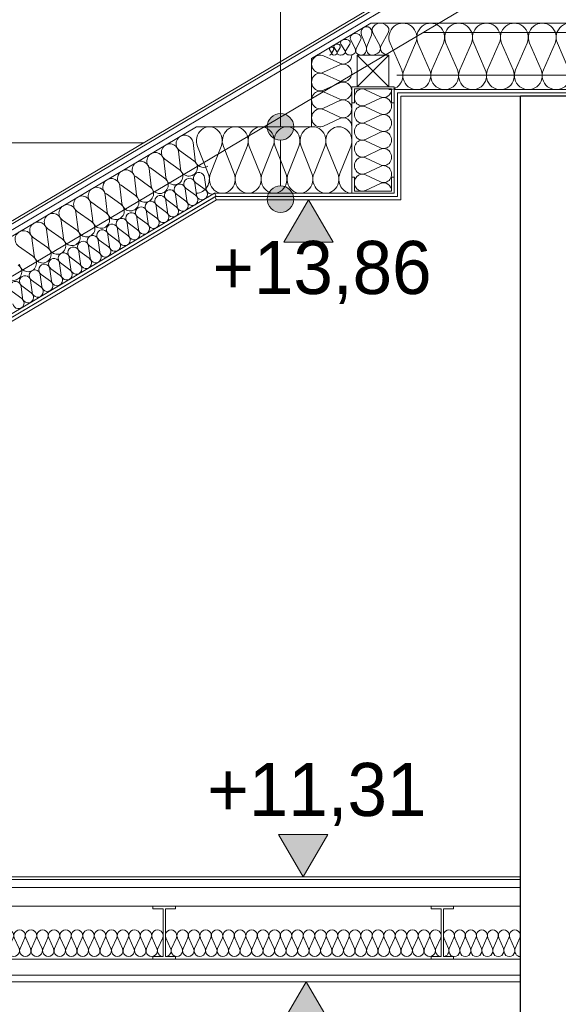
# Model space of a CAD drawing. Extents: x -396299 to -11759, y -15022 to 18278.
# Tile 105 of 205: x -188829 to -186801, y 7373 to 11082. Entities that reach past the tile are written whole.
import ezdxf

# ---------------------------------------------------------------- set-up
doc = ezdxf.new("R2010")
doc.units = 0
doc.header["$MEASUREMENT"] = 0
for name, color, linetype in [('arch izolacje', 7, 'Continuous'), ('Arch ocieplenie', 7, 'Continuous'), ('Arch opisy', 7, 'Continuous'), ('Arch wymiary', 7, 'Continuous'), ('Arch ściany działowe', 7, 'Continuous'), ('INWENT STROPY', 7, 'Continuous')]:
    doc.layers.add(name, color=color, linetype=linetype)
for name, color, linetype, lineweight, true_color in [('arch izolacje_Nr_Pióra__24', 7, 'Continuous', 13, 0x029e21), ('Arch ocieplenie_Nr_Pióra__24', 7, 'Continuous', 13, 0x029e21), ('Arch stropy_Nr_Pióra__24', 7, 'Continuous', 13, 0x029e21), ('INWENT STROPY_Nr_Pióra__2', 7, 'Continuous', 13, 0x7f7f7f), ('INWENT STROPY_Nr_Pióra__25', 7, 'Continuous', 15, 0x40a5ff), ('Inwentaryzacja Konst._Nr_Pióra__25', 7, 'Continuous', 15, 0x40a5ff)]:
    doc.layers.add(name, color=color, linetype=linetype, lineweight=lineweight, true_color=true_color)
for name, color, linetype, lineweight in [('Arch opisy_Nr_Pióra__21', 7, 'Continuous', 13), ('Arch wymiary_Nr_Pióra__21', 7, 'Continuous', 13), ('Arch ściany działowe_Nr_Pióra__5', 7, 'Continuous', 13), ('INWENT DACH_Nr_Pióra__5', 7, 'Continuous', 13), ('INWENT STROPY_Nr_Pióra__21', 7, 'Continuous', 13), ('INWENT.ŚCIANY_Nr_Pióra__1', 7, 'Continuous', 25), ('Inwentaryzacja Konst._Nr_Pióra__5', 7, 'Continuous', 13)]:
    doc.layers.add(name, color=color, linetype=linetype, lineweight=lineweight)
doc.styles.add('GENERATED_STYLE_1', font='txt')

# ---------------------------------------------------------------- blocks, each defined once
blk = doc.blocks.new('Ściana_78', base_point=(-190363.6, 9053.7))
at = {"layer": 'Arch ściany działowe_Nr_Pióra__5', "linetype": 'Continuous'}
for p, q in [((-188094.7, 10413.9), (-190376.1, 9060.8)), ((-190363.6, 9053.7), (-188088.4, 10403.2)), ((-188088.4, 10403.2), (-188094.7, 10413.9))]:
    blk.add_line(p, q, dxfattribs=at)
blk = doc.blocks.new('Ściana_79', base_point=(-190376.1, 9060.8))
at = {"layer": 'Arch ściany działowe_Nr_Pióra__5', "linetype": 'Continuous'}
for p, q in [((-188095.7, 10427.9), (-190388.6, 9067.9)), ((-188089.3, 10417.1), (-188095.7, 10427.9)), ((-190376.1, 9060.8), (-188089.3, 10417.1))]:
    blk.add_line(p, q, dxfattribs=at)
blk = doc.blocks.new('Izolacja cieplna 14_8', base_point=(-189328, 7553.2))
at = {"layer": 'INWENT STROPY_Nr_Pióra__2', "linetype": 'Continuous'}
for p, q in [((-189326.2, 7623.4), (-189308.2, 7583)), ((-189304.5, 7583), (-189286.5, 7623.4)), ((-189282.9, 7623.4), (-189264.9, 7583)), ((-189261.2, 7583), (-189243.2, 7623.4)), ((-189239.6, 7623.4), (-189221.6, 7583)), ((-189217.9, 7583), (-189199.9, 7623.4)), ((-189196.3, 7623.4), (-189178.3, 7583)), ((-189174.6, 7583), (-189156.6, 7623.4)), ((-189153, 7623.4), (-189135, 7583)), ((-189131.3, 7583), (-189113.3, 7623.4)), ((-189109.7, 7623.4), (-189091.7, 7583)), ((-189088, 7583), (-189070, 7623.4)), ((-189066.4, 7623.4), (-189048.4, 7583)), ((-189044.7, 7583), (-189026.7, 7623.4)), ((-189023.1, 7623.4), (-189005.1, 7583)), ((-189001.4, 7583), (-188983.4, 7623.4)), ((-188979.8, 7623.4), (-188961.8, 7583)), ((-188958.1, 7583), (-188940.1, 7623.4)), ((-188936.5, 7623.4), (-188918.5, 7583)), ((-188914.8, 7583), (-188896.8, 7623.4)), ((-188893.2, 7623.4), (-188875.2, 7583)), ((-188871.5, 7583), (-188853.5, 7623.4)), ((-188849.9, 7623.4), (-188831.9, 7583)), ((-188828.2, 7583), (-188810.2, 7623.4)), ((-188806.6, 7623.4), (-188788.6, 7583)), ((-188784.9, 7583), (-188766.9, 7623.4)), ((-188763.3, 7623.4), (-188745.3, 7583)), ((-188741.6, 7583), (-188723.6, 7623.4)), ((-188720, 7623.4), (-188702, 7583)), ((-188698.3, 7583), (-188680.3, 7623.4)), ((-188676.7, 7623.4), (-188658.7, 7583)), ((-188655, 7583), (-188637, 7623.4)), ((-188633.4, 7623.4), (-188615.4, 7583)), ((-188611.7, 7583), (-188593.7, 7623.4)), ((-188590.1, 7623.4), (-188572.1, 7583)), ((-188568.4, 7583), (-188550.4, 7623.4)), ((-188546.8, 7623.4), (-188528.8, 7583)), ((-188525.1, 7583), (-188507.1, 7623.4)), ((-188503.5, 7623.4), (-188485.5, 7583)), ((-188481.8, 7583), (-188463.8, 7623.4)), ((-188460.2, 7623.4), (-188442.2, 7583)), ((-188438.5, 7583), (-188420.5, 7623.4)), ((-188416.9, 7623.4), (-188398.9, 7583)), ((-188395.2, 7583), (-188377.2, 7623.4)), ((-188373.6, 7623.4), (-188355.6, 7583)), ((-188351.9, 7583), (-188333.9, 7623.4)), ((-188330.3, 7623.4), (-188312.3, 7583)), ((-188308.6, 7583), (-188290.6, 7623.4))]:
    blk.add_line(p, q, dxfattribs=at)
for centre, start_param, end_param in [((-189306.3, 7631.9), 5.870392, 9.837571), ((-189263, 7631.9), 5.870392, 9.837571), ((-189219.7, 7631.9), 5.870392, 9.837571), ((-189176.4, 7631.9), 5.870392, 9.837571), ((-189133.1, 7631.9), 5.870392, 9.837571), ((-189089.8, 7631.9), 5.870392, 9.837571), ((-189046.5, 7631.9), 5.870392, 9.837571), ((-189003.2, 7631.9), 5.870392, 9.837571), ((-188959.9, 7631.9), 5.870392, 9.837571), ((-188916.6, 7631.9), 5.870392, 9.837571), ((-188873.3, 7631.9), 5.870392, 9.837571), ((-188830, 7631.9), 5.870392, 9.837571), ((-188786.7, 7631.9), 5.870392, 9.837571), ((-188743.4, 7631.9), 5.870392, 9.837571), ((-188700.1, 7631.9), 5.870392, 9.837571), ((-188656.8, 7631.9), 5.870392, 9.837571), ((-188613.5, 7631.9), 5.870392, 9.837571), ((-188570.2, 7631.9), 5.870392, 9.837571), ((-188526.9, 7631.9), 5.870392, 9.837571), ((-188483.6, 7631.9), 5.870392, 9.837571), ((-188440.3, 7631.9), 5.870392, 9.837571), ((-188397, 7631.9), 5.870392, 9.837571), ((-188353.7, 7631.9), 5.870392, 9.837571), ((-188310.4, 7631.9), 5.870392, 9.837571), ((-189328, 7574.4), 4.712389, 6.695979), ((-189284.7, 7574.4), 2.7288, 6.695979), ((-189241.4, 7574.4), 2.7288, 6.695979), ((-189198.1, 7574.4), 2.7288, 6.695979), ((-189154.8, 7574.4), 2.7288, 6.695979), ((-189111.5, 7574.4), 2.7288, 6.695979), ((-189068.2, 7574.4), 2.7288, 6.695979), ((-189024.9, 7574.4), 2.7288, 6.695979), ((-188981.6, 7574.4), 2.7288, 6.695979), ((-188938.3, 7574.4), 2.7288, 6.695979), ((-188895, 7574.4), 2.7288, 6.695979), ((-188851.7, 7574.4), 2.7288, 6.695979), ((-188808.4, 7574.4), 2.7288, 6.695979), ((-188765.1, 7574.4), 2.7288, 6.695979), ((-188721.8, 7574.4), 2.7288, 6.695979), ((-188678.5, 7574.4), 2.7288, 6.695979), ((-188635.2, 7574.4), 2.7288, 6.695979), ((-188591.9, 7574.4), 2.7288, 6.695979), ((-188548.6, 7574.4), 2.7288, 6.695979), ((-188505.3, 7574.4), 2.7288, 6.695979), ((-188462, 7574.4), 2.7288, 6.695979), ((-188418.7, 7574.4), 2.7288, 6.695979), ((-188375.4, 7574.4), 2.7288, 6.695979), ((-188332.1, 7574.4), 2.7288, 6.695979), ((-188288.8, 7574.4), 2.7288, 4.712389)]:
    blk.add_ellipse(centre, major_axis=(21.6, 0), ratio=0.982347, start_param=start_param, end_param=end_param, dxfattribs=at)
blk = doc.blocks.new('Izolacja cieplna 14_43', base_point=(-188280.8, 7553.2))
at = {"layer": 'INWENT STROPY_Nr_Pióra__2', "linetype": 'Continuous'}
for p, q in [((-188279, 7623.4), (-188261, 7583)), ((-188257.3, 7583), (-188239.3, 7623.4)), ((-188235.7, 7623.4), (-188217.7, 7583)), ((-188214, 7583), (-188196, 7623.4)), ((-188192.4, 7623.4), (-188174.4, 7583)), ((-188170.7, 7583), (-188152.7, 7623.4)), ((-188149.1, 7623.4), (-188131.1, 7583)), ((-188127.4, 7583), (-188109.4, 7623.4)), ((-188105.8, 7623.4), (-188087.8, 7583)), ((-188084.1, 7583), (-188066.1, 7623.4)), ((-188062.5, 7623.4), (-188044.5, 7583)), ((-188040.8, 7583), (-188022.8, 7623.4)), ((-188019.2, 7623.4), (-188001.2, 7583)), ((-187997.5, 7583), (-187979.5, 7623.4)), ((-187975.9, 7623.4), (-187957.9, 7583)), ((-187954.2, 7583), (-187936.2, 7623.4)), ((-187932.6, 7623.4), (-187914.6, 7583)), ((-187910.9, 7583), (-187892.9, 7623.4)), ((-187889.3, 7623.4), (-187871.3, 7583)), ((-187867.6, 7583), (-187849.6, 7623.4)), ((-187846, 7623.4), (-187828, 7583)), ((-187824.3, 7583), (-187806.3, 7623.4)), ((-187802.7, 7623.4), (-187784.7, 7583)), ((-187781, 7583), (-187763, 7623.4)), ((-187759.4, 7623.4), (-187741.4, 7583)), ((-187737.7, 7583), (-187719.7, 7623.4)), ((-187716.1, 7623.4), (-187698.1, 7583)), ((-187694.4, 7583), (-187676.4, 7623.4)), ((-187672.8, 7623.4), (-187654.8, 7583)), ((-187651.1, 7583), (-187633.1, 7623.4)), ((-187629.5, 7623.4), (-187611.5, 7583)), ((-187607.8, 7583), (-187589.8, 7623.4)), ((-187586.2, 7623.4), (-187568.2, 7583)), ((-187564.5, 7583), (-187546.5, 7623.4)), ((-187542.9, 7623.4), (-187524.9, 7583)), ((-187521.2, 7583), (-187503.2, 7623.4)), ((-187499.6, 7623.4), (-187481.6, 7583)), ((-187477.9, 7583), (-187459.9, 7623.4)), ((-187456.3, 7623.4), (-187438.3, 7583)), ((-187434.6, 7583), (-187416.6, 7623.4)), ((-187413, 7623.4), (-187395, 7583)), ((-187391.3, 7583), (-187373.3, 7623.4)), ((-187369.7, 7623.4), (-187351.7, 7583)), ((-187348, 7583), (-187330, 7623.4)), ((-187326.4, 7623.4), (-187308.4, 7583)), ((-187304.7, 7583), (-187286.7, 7623.4)), ((-187283.1, 7623.4), (-187265.1, 7583)), ((-187261.4, 7583), (-187243.4, 7623.4))]:
    blk.add_line(p, q, dxfattribs=at)
for centre, start_param, end_param in [((-188259.1, 7631.9), 5.870392, 9.837571), ((-188215.8, 7631.9), 5.870392, 9.837571), ((-188172.5, 7631.9), 5.870392, 9.837571), ((-188129.2, 7631.9), 5.870392, 9.837571), ((-188085.9, 7631.9), 5.870392, 9.837571), ((-188042.6, 7631.9), 5.870392, 9.837571), ((-187999.3, 7631.9), 5.870392, 9.837571), ((-187956, 7631.9), 5.870392, 9.837571), ((-187912.7, 7631.9), 5.870392, 9.837571), ((-187869.4, 7631.9), 5.870392, 9.837571), ((-187826.1, 7631.9), 5.870392, 9.837571), ((-187782.8, 7631.9), 5.870392, 9.837571), ((-187739.5, 7631.9), 5.870392, 9.837571), ((-187696.2, 7631.9), 5.870392, 9.837571), ((-187652.9, 7631.9), 5.870392, 9.837571), ((-187609.6, 7631.9), 5.870392, 9.837571), ((-187566.3, 7631.9), 5.870392, 9.837571), ((-187523, 7631.9), 5.870392, 9.837571), ((-187479.7, 7631.9), 5.870392, 9.837571), ((-187436.4, 7631.9), 5.870392, 9.837571), ((-187393.1, 7631.9), 5.870392, 9.837571), ((-187349.8, 7631.9), 5.870392, 9.837571), ((-187306.5, 7631.9), 5.870392, 9.837571), ((-187263.2, 7631.9), 5.870392, 9.837571), ((-188280.8, 7574.4), 4.712389, 6.695979), ((-188237.5, 7574.4), 2.7288, 6.695979), ((-188194.2, 7574.4), 2.7288, 6.695979), ((-188150.9, 7574.4), 2.7288, 6.695979), ((-188107.6, 7574.4), 2.7288, 6.695979), ((-188064.3, 7574.4), 2.7288, 6.695979), ((-188021, 7574.4), 2.7288, 6.695979), ((-187977.7, 7574.4), 2.7288, 6.695979), ((-187934.4, 7574.4), 2.7288, 6.695979), ((-187891.1, 7574.4), 2.7288, 6.695979), ((-187847.8, 7574.4), 2.7288, 6.695979), ((-187804.5, 7574.4), 2.7288, 6.695979), ((-187761.2, 7574.4), 2.7288, 6.695979), ((-187717.9, 7574.4), 2.7288, 6.695979), ((-187674.6, 7574.4), 2.7288, 6.695979), ((-187631.3, 7574.4), 2.7288, 6.695979), ((-187588, 7574.4), 2.7288, 6.695979), ((-187544.7, 7574.4), 2.7288, 6.695979), ((-187501.4, 7574.4), 2.7288, 6.695979), ((-187458.1, 7574.4), 2.7288, 6.695979), ((-187414.8, 7574.4), 2.7288, 6.695979), ((-187371.5, 7574.4), 2.7288, 6.695979), ((-187328.2, 7574.4), 2.7288, 6.695979), ((-187284.9, 7574.4), 2.7288, 6.695979), ((-187241.6, 7574.4), 2.7288, 4.712389)]:
    blk.add_ellipse(centre, major_axis=(21.6, 0), ratio=0.982347, start_param=start_param, end_param=end_param, dxfattribs=at)
blk = doc.blocks.new('Izolacja cieplna 14_61', base_point=(-187233.6, 7553.2))
at = {"layer": 'INWENT STROPY_Nr_Pióra__2', "linetype": 'Continuous'}
for p, q in [((-187231.9, 7623.4), (-187214.6, 7583)), ((-187211.1, 7583), (-187193.9, 7623.4)), ((-187190.4, 7623.4), (-187173.2, 7583)), ((-187169.7, 7583), (-187152.5, 7623.4)), ((-187149, 7623.4), (-187131.8, 7583)), ((-187128.3, 7583), (-187111, 7623.4)), ((-187107.6, 7623.4), (-187090.3, 7583)), ((-187086.9, 7583), (-187069.6, 7623.4)), ((-187066.1, 7623.4), (-187048.9, 7583)), ((-187045.4, 7583), (-187028.2, 7623.4)), ((-187024.7, 7623.4), (-187007.5, 7583)), ((-187004, 7583), (-186986.8, 7623.4)), ((-186983.3, 7623.4), (-186966, 7583)), ((-186962.6, 7583), (-186945.3, 7623.4))]:
    blk.add_line(p, q, dxfattribs=at)
for centre, start_param, end_param in [((-187212.9, 7631.9), 4.299595, 8.266775), ((-187171.5, 7631.9), 4.299595, 8.266775), ((-187130, 7631.9), 4.299595, 8.266775), ((-187088.6, 7631.9), 4.299595, 8.266775), ((-187047.2, 7631.9), 4.299595, 8.266775), ((-187005.7, 7631.9), 4.299595, 8.266775), ((-186964.3, 7631.9), 4.299595, 8.266775), ((-187233.6, 7574.4), 3.141593, 5.125182), ((-187192.2, 7574.4), 1.158004, 5.125183), ((-187150.7, 7574.4), 1.158004, 5.125183), ((-187109.3, 7574.4), 1.158004, 5.125183), ((-187067.9, 7574.4), 1.158004, 5.125183), ((-187026.5, 7574.4), 1.158004, 5.125183), ((-186985, 7574.4), 1.158004, 5.125183), ((-186943.6, 7574.4), 1.158004, 3.141593)]:
    blk.add_ellipse(centre, major_axis=(0, 21.3), ratio=0.973974, start_param=start_param, end_param=end_param, dxfattribs=at)
blk = doc.blocks.new('Izolacja cieplna 14_166', base_point=(-185863.6, 10818.2))
at = {"layer": 'arch izolacje_Nr_Pióra__24', "linetype": 'Continuous'}
for p, q in [((-187390.5, 10892.7), (-187434.2, 10993.7)), ((-187338, 10993.7), (-187381.7, 10892.7)), ((-187285.5, 10892.7), (-187329.2, 10993.7)), ((-187233, 10993.7), (-187276.7, 10892.7)), ((-187180.5, 10892.7), (-187224.2, 10993.7)), ((-187128, 10993.7), (-187171.7, 10892.7)), ((-187075.5, 10892.7), (-187119.2, 10993.7)), ((-187023, 10993.7), (-187066.7, 10892.7)), ((-186970.5, 10892.7), (-187014.2, 10993.7)), ((-186918, 10993.7), (-186961.7, 10892.7)), ((-186865.5, 10892.7), (-186909.2, 10993.7)), ((-186813, 10993.7), (-186856.7, 10892.7)), ((-186760.5, 10892.7), (-186804.2, 10993.7)), ((-186708, 10993.7), (-186751.7, 10892.7)), ((-186655.5, 10892.7), (-186699.2, 10993.7)), ((-186603, 10993.7), (-186646.7, 10892.7)), ((-186550.5, 10892.7), (-186594.2, 10993.7)), ((-186498, 10993.7), (-186541.7, 10892.7)), ((-186445.5, 10892.7), (-186489.2, 10993.7)), ((-186393, 10993.7), (-186436.7, 10892.7)), ((-186340.5, 10892.7), (-186384.2, 10993.7)), ((-186288, 10993.7), (-186331.7, 10892.7)), ((-186235.5, 10892.7), (-186279.2, 10993.7)), ((-186183, 10993.7), (-186226.7, 10892.7)), ((-186130.5, 10892.7), (-186174.2, 10993.7)), ((-186078, 10993.7), (-186121.7, 10892.7)), ((-186025.5, 10892.7), (-186069.2, 10993.7)), ((-185973, 10993.7), (-186016.7, 10892.7)), ((-185920.5, 10892.7), (-185964.2, 10993.7)), ((-185868, 10993.7), (-185911.7, 10892.7))]:
    blk.add_line(p, q, dxfattribs=at)
for centre, start_param, end_param in [((-187386.1, 11015), 1.158003, 5.125183), ((-187281.1, 11015), 1.158003, 5.125183), ((-187176.1, 11015), 1.158003, 5.125183), ((-187071.1, 11015), 1.158003, 5.125183), ((-186966.1, 11015), 1.158003, 5.125183), ((-186861.1, 11015), 1.158003, 5.125183), ((-186756.1, 11015), 1.158003, 5.125183), ((-186651.1, 11015), 1.158003, 5.125183), ((-186546.1, 11015), 1.158003, 5.125183), ((-186441.1, 11015), 1.158003, 5.125183), ((-186336.1, 11015), 1.158003, 5.125183), ((-186231.1, 11015), 1.158003, 5.125183), ((-186126.1, 11015), 1.158003, 5.125183), ((-186021.1, 11015), 1.158003, 5.125183), ((-185916.1, 11015), 1.158003, 5.125183), ((-187438.6, 10871.3), 0, 1.983589), ((-187333.6, 10871.3), 4.299595, 8.266774), ((-187228.6, 10871.3), 4.299595, 8.266774), ((-187123.6, 10871.3), 4.299595, 8.266774), ((-187018.6, 10871.3), 4.299595, 8.266774), ((-186913.6, 10871.3), 4.299595, 8.266774), ((-186808.6, 10871.3), 4.299595, 8.266774), ((-186703.6, 10871.3), 4.299595, 8.266774), ((-186598.6, 10871.3), 4.299595, 8.266774), ((-186493.6, 10871.3), 4.299595, 8.266774), ((-186388.6, 10871.3), 4.299595, 8.266774), ((-186283.6, 10871.3), 4.299595, 8.266774), ((-186178.6, 10871.3), 4.299595, 8.266774), ((-186073.6, 10871.3), 4.299595, 8.266774), ((-185968.6, 10871.3), 4.299595, 8.266774), ((-185863.6, 10871.3), 4.299596, 6.283185)]:
    blk.add_ellipse(centre, major_axis=(0, -53.2), ratio=0.987408, start_param=start_param, end_param=end_param, dxfattribs=at)
blk = doc.blocks.new('Izolacja cieplna 14_167', base_point=(-187578.6, 10428.2))
at = {"layer": 'arch izolacje_Nr_Pióra__24', "linetype": 'Continuous'}
for p, q in [((-188119.1, 10502.7), (-188159.7, 10603.7)), ((-188070.3, 10603.7), (-188110.9, 10502.7)), ((-188021.6, 10502.7), (-188062.2, 10603.7)), ((-187972.8, 10603.7), (-188013.4, 10502.7)), ((-187924.1, 10502.7), (-187964.6, 10603.7)), ((-187875.3, 10603.7), (-187915.9, 10502.7)), ((-187826.5, 10502.7), (-187867.1, 10603.7)), ((-187777.8, 10603.7), (-187818.3, 10502.7)), ((-187729, 10502.7), (-187769.6, 10603.7)), ((-187680.2, 10603.7), (-187720.8, 10502.7)), ((-187631.5, 10502.7), (-187672, 10603.7)), ((-187582.7, 10603.7), (-187623.3, 10502.7))]:
    blk.add_line(p, q, dxfattribs=at)
for centre, start_param, end_param in [((-188115, 10625), 1.158003, 5.125183), ((-188017.5, 10625), 1.158003, 5.125183), ((-187920, 10625), 1.158003, 5.125183), ((-187822.4, 10625), 1.158003, 5.125183), ((-187724.9, 10625), 1.158003, 5.125183), ((-187627.4, 10625), 1.158003, 5.125183), ((-188163.8, 10481.3), 0, 1.983589), ((-188066.3, 10481.3), 4.299595, 8.266774), ((-187968.7, 10481.3), 4.299595, 8.266774), ((-187871.2, 10481.3), 4.299595, 8.266774), ((-187773.7, 10481.3), 4.299595, 8.266774), ((-187676.1, 10481.3), 4.299595, 8.266774), ((-187578.6, 10481.3), 4.299596, 6.283185)]:
    blk.add_ellipse(centre, major_axis=(0, -53.2), ratio=0.91718, start_param=start_param, end_param=end_param, dxfattribs=at)
blk = doc.blocks.new('Izolacja cieplna 14_168', base_point=(-187428.6, 10435.7))
at = {"layer": 'arch izolacje_Nr_Pióra__24', "linetype": 'Continuous'}
for p, q in [((-187470.3, 10791.3), (-187526.9, 10818)), ((-187526.9, 10759.2), (-187470.3, 10785.9)), ((-187470.3, 10727.1), (-187526.9, 10753.8)), ((-187526.9, 10695), (-187470.3, 10721.7)), ((-187470.3, 10663), (-187526.9, 10689.7)), ((-187526.9, 10630.9), (-187470.3, 10657.6)), ((-187470.3, 10598.8), (-187526.9, 10625.5)), ((-187526.9, 10566.7), (-187470.3, 10593.4)), ((-187470.3, 10534.6), (-187526.9, 10561.3)), ((-187526.9, 10502.5), (-187470.3, 10529.2)), ((-187470.3, 10470.5), (-187526.9, 10497.2)), ((-187526.9, 10438.4), (-187470.3, 10465.1))]:
    blk.add_line(p, q, dxfattribs=at)
for centre, start_param, end_param in [((-187538.8, 10788.6), 5.870392, 9.837571), ((-187458.4, 10820.7), 2.7288, 4.712389), ((-187458.4, 10756.5), 2.7288, 6.695979), ((-187538.8, 10724.4), 5.870392, 9.837571), ((-187458.4, 10692.3), 2.7288, 6.695979), ((-187538.8, 10660.3), 5.870392, 9.837571), ((-187458.4, 10628.2), 2.7288, 6.695979), ((-187538.8, 10596.1), 5.870392, 9.837571), ((-187458.4, 10564), 2.7288, 6.695979), ((-187538.8, 10531.9), 5.870392, 9.837571), ((-187458.4, 10499.8), 2.7288, 6.695979), ((-187538.8, 10467.8), 5.870392, 9.837571), ((-187458.4, 10435.7), 4.712389, 6.695979)]:
    blk.add_ellipse(centre, major_axis=(0, 32.1), ratio=0.92805, start_param=start_param, end_param=end_param, dxfattribs=at)
blk = doc.blocks.new('Izolacja cieplna 14_169', base_point=(-187578.6, 10678.2))
at = {"layer": 'arch izolacje_Nr_Pióra__24', "linetype": 'Continuous'}
for p, q in [((-187623.7, 10917.3), (-187684.8, 10945.3)), ((-187684.8, 10883.5), (-187623.7, 10911.6)), ((-187623.7, 10849.8), (-187684.8, 10877.8)), ((-187684.8, 10816), (-187623.7, 10844.1)), ((-187623.7, 10782.3), (-187684.8, 10810.3)), ((-187684.8, 10748.5), (-187623.7, 10776.6)), ((-187623.7, 10714.8), (-187684.8, 10742.8)), ((-187684.8, 10681), (-187623.7, 10709.1))]:
    blk.add_line(p, q, dxfattribs=at)
for centre, start_param, end_param in [((-187697.7, 10914.4), 5.870392, 9.837571), ((-187610.8, 10948.2), 2.7288, 4.712389), ((-187610.8, 10880.7), 2.7288, 6.695979), ((-187697.7, 10846.9), 5.870392, 9.837571), ((-187610.8, 10813.2), 2.7288, 6.695979), ((-187697.7, 10779.4), 5.870392, 9.837571), ((-187610.8, 10745.7), 2.7288, 6.695979), ((-187697.7, 10711.9), 5.870392, 9.837571), ((-187610.8, 10678.2), 4.712389, 6.695979)]:
    blk.add_ellipse(centre, major_axis=(0, 33.7), ratio=0.953287, start_param=start_param, end_param=end_param, dxfattribs=at)
blk = doc.blocks.new('Izolacja cieplna 14_170', base_point=(-187502.5, 10948.2))
at = {"layer": 'arch izolacje_Nr_Pióra__24', "linetype": 'Continuous'}
for p, q in [((-187499.8, 11032.4), (-187473.2, 10983.9)), ((-187467.9, 10983.9), (-187441.3, 11032.4))]:
    blk.add_line(p, q, dxfattribs=at)
for centre, start_param, end_param in [((-187470.5, 11042.7), 5.870392, 9.837571), ((-187502.5, 10973.7), 4.712389, 6.695979), ((-187438.6, 10973.7), 2.7288, 4.712389)]:
    blk.add_ellipse(centre, major_axis=(31.9, 0), ratio=0.799024, start_param=start_param, end_param=end_param, dxfattribs=at)
blk = doc.blocks.new('Izolacja cieplna 14_171', base_point=(-187502.5, 10948.2))
at = {"layer": 'Arch ocieplenie_Nr_Pióra__24', "linetype": 'Continuous'}
for p, q in [((-187524.7, 10980.1), (-187541.7, 11023.3)), ((-187504.2, 11023.3), (-187521.2, 10980.1))]:
    blk.add_line(p, q, dxfattribs=at)
for centre, start_param, end_param in [((-187523, 11032.5), 1.158003, 5.125183), ((-187543.4, 10970.9), 6.283185, 8.266774), ((-187502.5, 10970.9), 4.299596, 6.283185)]:
    blk.add_ellipse(centre, major_axis=(0, -22.8), ratio=0.899208, start_param=start_param, end_param=end_param, dxfattribs=at)
blk = doc.blocks.new('Izolacja cieplna 14_172', base_point=(-187543.4, 10948.2))
at = {"layer": 'Arch ocieplenie_Nr_Pióra__24', "linetype": 'Continuous'}
for p, q in [((-187565.6, 10972.4), (-187582.7, 11005.3)), ((-187545.1, 11005.3), (-187562.2, 10972.4))]:
    blk.add_line(p, q, dxfattribs=at)
for centre, start_param, end_param in [((-187563.9, 11012.2), 2.728799, 6.695979), ((-187584.4, 10965.5), 1.570796, 3.554385), ((-187543.4, 10965.5), 5.870392, 7.853982)]:
    blk.add_ellipse(centre, major_axis=(-20.5, 0), ratio=0.844641, start_param=start_param, end_param=end_param, dxfattribs=at)
blk = doc.blocks.new('Izolacja cieplna 14_173', base_point=(-187584.4, 10948.2))
at = {"layer": 'Arch ocieplenie_Nr_Pióra__24', "linetype": 'Continuous'}
for p, q in [((-187604.2, 10965.8), (-187619.3, 10989.8)), ((-187585.9, 10989.8), (-187601.1, 10965.8))]:
    blk.add_line(p, q, dxfattribs=at)
for centre, start_param, end_param in [((-187602.6, 10994.8), 2.728799, 6.695979), ((-187620.9, 10960.8), 1.570796, 3.554385), ((-187584.4, 10960.8), 5.870392, 7.853982)]:
    blk.add_ellipse(centre, major_axis=(-18.2, 0), ratio=0.690752, start_param=start_param, end_param=end_param, dxfattribs=at)
blk = doc.blocks.new('Izolacja cieplna 14_174', base_point=(-187621.8, 10948.2))
at = {"layer": 'Arch ocieplenie_Nr_Pióra__24', "linetype": 'Continuous'}
for p, q in [((-187634.7, 10960.5), (-187644.6, 10977.2)), ((-187622.8, 10977.2), (-187632.7, 10960.5))]:
    blk.add_line(p, q, dxfattribs=at)
for centre, start_param, end_param in [((-187633.7, 10980.7), 2.728799, 6.695979), ((-187645.6, 10957), 1.570796, 3.554385), ((-187621.8, 10957), 5.870392, 7.853982)]:
    blk.add_ellipse(centre, major_axis=(-11.9, 0), ratio=0.738301, start_param=start_param, end_param=end_param, dxfattribs=at)
blk = doc.blocks.new('Izolacja cieplna 14_175', base_point=(-187645.6, 10948.2))
at = {"layer": 'Arch ocieplenie_Nr_Pióra__24', "linetype": 'Continuous'}
for p, q in [((-187655, 10957.1), (-187662.2, 10969.2)), ((-187646.3, 10969.2), (-187653.5, 10957.1))]:
    blk.add_line(p, q, dxfattribs=at)
for centre, start_param, end_param in [((-187654.3, 10971.8), 2.728799, 6.695979), ((-187662.9, 10954.6), 1.570796, 3.554385), ((-187645.6, 10954.6), 5.870392, 7.853982)]:
    blk.add_ellipse(centre, major_axis=(-8.67, 0), ratio=0.736068, start_param=start_param, end_param=end_param, dxfattribs=at)
blk = doc.blocks.new('Izolacja cieplna 14_176', base_point=(-188095.7, 10427.9))
at = {"layer": 'Arch ocieplenie_Nr_Pióra__24', "linetype": 'Continuous'}
for p, q in [((-188169.5, 10465.8), (-188164, 10422)), ((-188130.6, 10441.8), (-188166.4, 10467.6)), ((-188133.1, 10487.4), (-188127.6, 10443.6)), ((-188242.2, 10422.6), (-188236.8, 10378.9)), ((-188203.4, 10398.7), (-188239.2, 10424.4)), ((-188205.8, 10444.2), (-188200.4, 10400.5)), ((-188167, 10420.2), (-188202.8, 10446)), ((-188278.6, 10401), (-188273.1, 10357.3)), ((-188239.8, 10377.1), (-188275.6, 10402.8)), ((-188351.4, 10357.9), (-188345.9, 10314.1)), ((-188312.6, 10333.9), (-188348.3, 10359.7)), ((-188315, 10379.4), (-188309.5, 10335.7)), ((-188276.2, 10355.5), (-188311.9, 10381.3)), ((-188424.2, 10314.7), (-188418.7, 10271)), ((-188385.4, 10290.7), (-188421.1, 10316.5)), ((-188387.8, 10336.3), (-188382.3, 10292.5)), ((-188349, 10312.3), (-188384.7, 10338.1)), ((-188458.1, 10247.6), (-188493.9, 10273.3)), ((-188460.6, 10293.1), (-188455.1, 10249.4)), ((-188421.8, 10269.2), (-188457.5, 10294.9)), ((-188533.3, 10249.9), (-188527.9, 10206.2)), ((-188494.5, 10226), (-188530.3, 10251.8)), ((-188497, 10271.5), (-188491.5, 10227.8)), ((-188606.1, 10206.8), (-188600.6, 10163)), ((-188567.3, 10182.8), (-188603.1, 10208.6)), ((-188569.7, 10228.4), (-188564.3, 10184.6)), ((-188530.9, 10204.4), (-188566.7, 10230.2)), ((-188678.9, 10163.6), (-188673.4, 10119.9)), ((-188640.1, 10139.6), (-188675.8, 10165.4)), ((-188642.5, 10185.2), (-188637, 10141.5)), ((-188603.7, 10161.2), (-188639.4, 10187)), ((-188715.3, 10142), (-188709.8, 10098.3)), ((-188676.5, 10118.1), (-188712.2, 10143.8)), ((-188788.1, 10098.9), (-188782.6, 10055.1)), ((-188749.3, 10074.9), (-188785, 10100.7)), ((-188751.7, 10120.4), (-188746.2, 10076.7)), ((-188712.9, 10096.5), (-188748.6, 10122.3)), ((-188822, 10031.7), (-188857.8, 10057.5)), ((-188824.4, 10077.3), (-188819, 10033.5)), ((-188785.6, 10053.3), (-188821.4, 10079.1))]:
    blk.add_line(p, q, dxfattribs=at)
for centre, start_param, end_param in [((-188154.1, 10484.8), 1.158003, 5.125183), ((-188226.9, 10441.6), 1.158003, 5.125183), ((-188190.5, 10463.2), 1.158003, 5.125183), ((-188299.6, 10398.5), 1.158003, 5.125183), ((-188263.2, 10420.1), 1.158003, 5.125183), ((-188143, 10424.6), 4.299595, 8.266774), ((-188106.6, 10446.2), 4.299596, 6.283185), ((-188336, 10376.9), 1.158003, 5.125183), ((-188215.7, 10381.4), 4.299595, 8.266774), ((-188179.3, 10403), 4.299595, 8.266774), ((-188408.8, 10333.7), 1.158003, 5.125183), ((-188372.4, 10355.3), 1.158003, 5.125183), ((-188288.5, 10338.3), 4.299595, 8.266774), ((-188252.1, 10359.8), 4.299595, 8.266774), ((-188481.6, 10290.6), 1.158003, 5.125183), ((-188445.2, 10312.1), 1.158003, 5.125183), ((-188361.3, 10295.1), 4.299595, 8.266774), ((-188324.9, 10316.7), 4.299595, 8.266774), ((-188518, 10269), 1.158003, 5.125183), ((-188397.7, 10273.5), 4.299595, 8.266774), ((-188590.7, 10225.8), 1.158003, 5.125183), ((-188554.4, 10247.4), 1.158003, 5.125183), ((-188470.5, 10230.3), 4.299595, 8.266774), ((-188434.1, 10251.9), 4.299595, 8.266774), ((-188663.5, 10182.6), 1.158003, 5.125183), ((-188627.1, 10204.2), 1.158003, 5.125183), ((-188543.2, 10187.2), 4.299595, 8.266774), ((-188506.8, 10208.8), 4.299595, 8.266774), ((-188736.3, 10139.5), 1.158003, 5.125183), ((-188699.9, 10161.1), 1.158003, 5.125183), ((-188616, 10144), 4.299595, 8.266774), ((-188579.6, 10165.6), 4.299595, 8.266774), ((-188772.7, 10117.9), 1.158003, 5.125183), ((-188652.4, 10122.4), 4.299595, 8.266774), ((-188845.5, 10074.7), 1.158003, 5.125183), ((-188809.1, 10096.3), 1.158003, 5.125183), ((-188725.2, 10079.3), 4.299595, 8.266774), ((-188688.8, 10100.8), 4.299595, 8.266774), ((-188798, 10036.1), 4.299595, 8.266774), ((-188761.6, 10057.7), 4.299595, 8.266774), ((-188834.3, 10014.5), 4.299595, 8.266774)]:
    blk.add_ellipse(centre, major_axis=(10.8, -18.3), ratio=0.994657, start_param=start_param, end_param=end_param, dxfattribs=at)
blk = doc.blocks.new('Izolacja cieplna 14_177', base_point=(-188120.4, 10529.5))
at = {"layer": 'Arch ocieplenie_Nr_Pióra__24', "linetype": 'Continuous'}
for p, q in [((-188176.4, 10618.7), (-188168.5, 10553)), ((-188231.6, 10586), (-188223.6, 10520.3)), ((-188173.1, 10550.2), (-188227, 10588.7)), ((-188286.7, 10553.3), (-188278.8, 10487.5)), ((-188228.3, 10517.5), (-188282.1, 10556)), ((-188341.9, 10520.6), (-188333.9, 10454.8)), ((-188283.4, 10484.8), (-188337.3, 10523.3)), ((-188393.7, 10419.4), (-188447.6, 10457.9)), ((-188397.1, 10487.9), (-188389.1, 10422.1)), ((-188338.6, 10452.1), (-188392.4, 10490.6)), ((-188507.4, 10422.4), (-188499.4, 10356.7)), ((-188448.9, 10386.7), (-188502.7, 10425.2)), ((-188452.2, 10455.1), (-188444.2, 10389.4)), ((-188562.5, 10389.7), (-188554.5, 10324)), ((-188504, 10353.9), (-188557.9, 10392.5)), ((-188617.7, 10357), (-188609.7, 10291.3)), ((-188559.2, 10321.2), (-188613, 10359.7)), ((-188672.8, 10324.3), (-188664.9, 10258.5)), ((-188614.3, 10288.5), (-188668.2, 10327)), ((-188728, 10291.6), (-188720, 10225.8)), ((-188669.5, 10255.8), (-188723.4, 10294.3)), ((-188783.1, 10258.9), (-188775.2, 10193.1)), ((-188724.6, 10223.1), (-188778.5, 10261.6)), ((-188779.8, 10190.4), (-188833.7, 10228.9))]:
    blk.add_line(p, q, dxfattribs=at)
for centre, start_param, end_param in [((-188208.2, 10614.7), 2.728799, 6.695979), ((-188263.4, 10582), 2.728799, 6.695979), ((-188318.5, 10549.3), 2.728799, 6.695979), ((-188373.7, 10516.6), 2.728799, 6.695979), ((-188191.8, 10524.2), 5.870392, 9.837571), ((-188136.7, 10557), 5.870392, 7.853982), ((-188428.8, 10483.9), 2.728799, 6.695979), ((-188247, 10491.5), 5.870392, 9.837571), ((-188484, 10451.2), 2.728799, 6.695979), ((-188302.1, 10458.8), 5.870392, 9.837571), ((-188539.2, 10418.4), 2.728799, 6.695979), ((-188357.3, 10426.1), 5.870392, 9.837571), ((-188649.5, 10353), 2.728799, 6.695979), ((-188594.3, 10385.7), 2.728799, 6.695979), ((-188467.6, 10360.7), 5.870392, 9.837571), ((-188412.4, 10393.4), 5.870392, 9.837571), ((-188704.6, 10320.3), 2.728799, 6.695979), ((-188522.8, 10328), 5.870392, 9.837571), ((-188759.8, 10287.6), 2.728799, 6.695979), ((-188577.9, 10295.2), 5.870392, 9.837571), ((-188814.9, 10254.9), 2.728799, 6.695979), ((-188633.1, 10262.5), 5.870392, 9.837571), ((-188688.2, 10229.8), 5.870392, 9.837571), ((-188743.4, 10197.1), 5.870392, 9.837571), ((-188798.5, 10164.4), 5.870392, 9.837571), ((-188853.7, 10131.7), 5.870392, 9.837571)]:
    blk.add_ellipse(centre, major_axis=(-27.6, -16.4), ratio=0.994947, start_param=start_param, end_param=end_param, dxfattribs=at)
blk = doc.blocks.new('Wymiary_40', base_point=(-187761.2, 7853.2))
at = {"layer": 'Arch wymiary_Nr_Pióra__21', "linetype": 'Continuous'}
blk.add_hatch(color=256, dxfattribs=at).paths.add_polyline_path([(-187761.2, 7853.2), (-187854, 8013.2), (-187668.4, 8013.2)], flags=0)
for p, q in [((-187761.2, 7853.2), (-187854, 8013.2)), ((-187854, 8013.2), (-187668.4, 8013.2)), ((-187668.4, 8013.2), (-187761.2, 7853.2)), ((-187761.2, 7853.2), (-187881.2, 7853.2)), ((-187761.2, 7853.2), (-187641.2, 7853.2))]:
    blk.add_line(p, q, dxfattribs=at)
at = {"layer": 'Arch wymiary_Nr_Pióra__21', "insert": (-188122.6, 8045.2), "char_height": 200, "attachment_point": 7, "style": 'GENERATED_STYLE_1'}
blk.add_mtext('{+11,31}', dxfattribs=at)
blk = doc.blocks.new('Wymiary_41', base_point=(-187741.9, 10403.2))
at = {"layer": 'Arch wymiary_Nr_Pióra__21', "linetype": 'Continuous'}
blk.add_hatch(color=256, dxfattribs=at).paths.add_polyline_path([(-187741.9, 10403.2), (-187834.7, 10243.2), (-187649.1, 10243.2)], flags=0)
for p, q in [((-187741.9, 10403.2), (-187861.9, 10403.2)), ((-187741.9, 10403.2), (-187834.7, 10243.2)), ((-187741.9, 10403.2), (-187621.9, 10403.2)), ((-187649.1, 10243.2), (-187741.9, 10403.2)), ((-187834.7, 10243.2), (-187649.1, 10243.2))]:
    blk.add_line(p, q, dxfattribs=at)
at = {"layer": 'Arch wymiary_Nr_Pióra__21', "insert": (-188103.4, 10011.2), "char_height": 200, "attachment_point": 7, "style": 'GENERATED_STYLE_1'}
blk.add_mtext('{+13,86}', dxfattribs=at)
blk = doc.blocks.new('Wymiary_43', base_point=(-187750.4, 7458.2))
at = {"layer": 'Arch wymiary_Nr_Pióra__21', "linetype": 'Continuous'}
blk.add_hatch(color=256, dxfattribs=at).paths.add_polyline_path([(-187750.4, 7458.2), (-187843.2, 7298.2), (-187657.6, 7298.2)], flags=0)
for p, q in [((-187750.4, 7458.2), (-187870.4, 7458.2)), ((-187750.4, 7458.2), (-187843.2, 7298.2)), ((-187750.4, 7458.2), (-187630.4, 7458.2)), ((-187657.6, 7298.2), (-187750.4, 7458.2)), ((-187843.2, 7298.2), (-187657.6, 7298.2))]:
    blk.add_line(p, q, dxfattribs=at)
at = {"layer": 'Arch wymiary_Nr_Pióra__21', "insert": (-188111.9, 7066.2), "char_height": 200, "attachment_point": 7, "style": 'GENERATED_STYLE_1'}
blk.add_mtext('{+10,91}', dxfattribs=at)
blk = doc.blocks.new('Linia_224', base_point=(-187846.9, 10405.7))
at = {"layer": 'Arch opisy_Nr_Pióra__21', "linetype": 'Continuous'}
for points in [[(-187796.9, 10678.2), (-187800.7, 10697.3), (-187811.6, 10713.5), (-187827.8, 10724.4), (-187846.9, 10728.2), (-187866.1, 10724.4), (-187882.3, 10713.5), (-187893.1, 10697.3), (-187896.9, 10678.2), (-187893.1, 10659), (-187882.3, 10642.8), (-187866.1, 10632), (-187846.9, 10628.2), (-187827.8, 10632), (-187811.6, 10642.8), (-187800.7, 10659)], [(-187796.9, 10405.7), (-187800.7, 10424.8), (-187811.6, 10441), (-187827.8, 10451.9), (-187846.9, 10455.7), (-187866.1, 10451.9), (-187882.3, 10441), (-187893.1, 10424.8), (-187896.9, 10405.7), (-187893.1, 10386.5), (-187882.3, 10370.3), (-187866.1, 10359.5), (-187846.9, 10355.7), (-187827.8, 10359.5), (-187811.6, 10370.3), (-187800.7, 10386.5)]]:
    blk.add_hatch(color=256, dxfattribs=at).paths.add_polyline_path(points, flags=0)
blk.add_line((-187846.9, 10455.7), (-187846.9, 10628.2), dxfattribs=at)
for centre in [(-187846.9, 10678.2), (-187846.9, 10405.7)]:
    blk.add_circle(centre, 50, dxfattribs=at)
blk = doc.blocks.new('Linia_225', base_point=(-187846.9, 10678.2))
at = {"layer": 'Arch opisy_Nr_Pióra__21', "linetype": 'Continuous'}
blk.add_line((-187846.9, 10678.2), (-187846.9, 12247.2), dxfattribs=at)
blk.add_circle((-187846.9, 12547.2), 300, dxfattribs=at)

msp = doc.modelspace()

# ---------------------------------------------------------------- linework, layer by layer
at = {"layer": 'Arch ocieplenie_Nr_Pióra__24', "linetype": 'Continuous'}
for p, q in [((-187506.3, 11068.2), (-187729.9, 10935.6)), ((-188163.8, 10678.2), (-190568.6, 9251.8))]:
    msp.add_line(p, q, dxfattribs=at)
at = {"layer": 'Arch stropy_Nr_Pióra__24', "linetype": 'Continuous'}
for p, q in [((-187506.3, 11068.2), (-185863.6, 11068.2)), ((-187729.9, 10678.2), (-187729.9, 10935.6)), ((-188163.8, 10678.2), (-187729.9, 10678.2))]:
    msp.add_line(p, q, dxfattribs=at)
at = {"layer": 'INWENT DACH_Nr_Pióra__5', "linetype": 'Continuous'}
for p, q in [((-185863.6, 12100.6), (-192401.7, 8222.7)), ((-185863.6, 12089), (-192401.7, 8211)), ((-187418.6, 10818.2), (-187418.6, 10428.2)), ((-185863.6, 10818.2), (-187418.6, 10818.2)), ((-185863.6, 10805.7), (-187406.1, 10805.7)), ((-187406.1, 10805.7), (-187406.1, 10415.7)), ((-185863.6, 10793.2), (-187393.6, 10793.2)), ((-187393.6, 10793.2), (-187393.6, 10403.2)), ((-191488.6, 10618.2), (-188363, 10618.2)), ((-187418.6, 10428.2), (-188095.2, 10428.2)), ((-187406.1, 10415.7), (-188091.8, 10415.7)), ((-187393.6, 10403.2), (-188088.4, 10403.2))]:
    msp.add_line(p, q, dxfattribs=at)
at = {"layer": 'INWENT STROPY_Nr_Pióra__21', "linetype": 'Continuous'}
for p, q in [((-186943.6, 7853.2), (-190363.6, 7853.2)), ((-186943.6, 7843.2), (-190363.6, 7843.2)), ((-186943.6, 7813.2), (-190388.6, 7813.2)), ((-186943.6, 7483.2), (-192663.6, 7483.2)), ((-186943.6, 7458.2), (-192663.6, 7458.2))]:
    msp.add_line(p, q, dxfattribs=at)
at = {"layer": 'INWENT STROPY_Nr_Pióra__25', "linetype": 'Continuous'}
for p, q in [((-187578.6, 10768.2), (-187578.6, 10828.2)), ((-187578.6, 10828.2), (-187418.6, 10828.2)), ((-187568.6, 10820.7), (-187428.6, 10820.7)), ((-187568.6, 10768.2), (-187568.6, 10820.7)), ((-187428.6, 10820.7), (-187428.6, 10768.2)), ((-187418.6, 10828.2), (-187418.6, 10768.2)), ((-187578.6, 10768.2), (-187568.6, 10768.2)), ((-187578.6, 10488.2), (-187578.6, 10768.2)), ((-187428.6, 10768.2), (-187418.6, 10768.2)), ((-187418.6, 10488.2), (-187418.6, 10768.2)), ((-187578.6, 10488.2), (-187578.6, 10428.2)), ((-187578.6, 10488.2), (-187568.6, 10488.2)), ((-187568.6, 10488.2), (-187568.6, 10435.7)), ((-187428.6, 10435.7), (-187428.6, 10488.2)), ((-187428.6, 10488.2), (-187418.6, 10488.2)), ((-187418.6, 10428.2), (-187418.6, 10488.2)), ((-187578.6, 10428.2), (-187418.6, 10428.2)), ((-187568.6, 10435.7), (-187428.6, 10435.7)), ((-188242.3, 7743.2), (-188327.3, 7743.2)), ((-188327.3, 7733.2), (-188327.3, 7743.2)), ((-188288.8, 7733.2), (-188327.3, 7733.2)), ((-188288.8, 7553.2), (-188288.8, 7733.2)), ((-188242.3, 7733.2), (-188280.8, 7733.2)), ((-188280.8, 7553.2), (-188280.8, 7733.2)), ((-188242.3, 7733.2), (-188242.3, 7743.2)), ((-187195.1, 7743.2), (-187280.1, 7743.2)), ((-187280.1, 7733.2), (-187280.1, 7743.2)), ((-187241.6, 7733.2), (-187280.1, 7733.2)), ((-187241.6, 7553.2), (-187241.6, 7733.2)), ((-187195.1, 7733.2), (-187233.6, 7733.2)), ((-187233.6, 7553.2), (-187233.6, 7733.2)), ((-187195.1, 7733.2), (-187195.1, 7743.2)), ((-188327.3, 7543.2), (-188327.3, 7553.2)), ((-188288.8, 7553.2), (-188327.3, 7553.2)), ((-188242.3, 7543.2), (-188327.3, 7543.2)), ((-188242.3, 7553.2), (-188280.8, 7553.2)), ((-188242.3, 7553.2), (-188242.3, 7543.2)), ((-187280.1, 7543.2), (-187280.1, 7553.2)), ((-187241.6, 7553.2), (-187280.1, 7553.2)), ((-187195.1, 7543.2), (-187280.1, 7543.2)), ((-187195.1, 7553.2), (-187233.6, 7553.2)), ((-187195.1, 7553.2), (-187195.1, 7543.2))]:
    msp.add_line(p, q, dxfattribs=at)
at = {"layer": 'INWENT.ŚCIANY_Nr_Pióra__1', "linetype": 'Continuous'}
for p in [(-186943.6, 3808.2), (-186613.6, 10793.2)]:
    msp.add_line(p, (-186943.6, 10793.2), dxfattribs=at)
at = {"layer": 'Inwentaryzacja Konst._Nr_Pióra__25', "linetype": 'Continuous'}
for p, q in [((-186943.6, 7743.2), (-192803.6, 7743.2)), ((-186943.6, 7543.2), (-192663.6, 7543.2))]:
    msp.add_line(p, q, dxfattribs=at)
at = {"layer": 'Inwentaryzacja Konst._Nr_Pióra__5', "linetype": 'Continuous'}
for p, q in [((-185863.6, 12065.8), (-192857.2, 7917.6)), ((-185863.6, 11891.4), (-192511.6, 7948.2)), ((-185863.6, 11033.2), (-187310.5, 11033.2)), ((-187558.6, 10948.2), (-187438.6, 10828.2)), ((-187438.6, 10948.2), (-187558.6, 10948.2)), ((-187438.6, 10948.2), (-187558.6, 10828.2)), ((-187558.6, 10948.2), (-187558.6, 10828.2)), ((-187438.6, 10828.2), (-187438.6, 10948.2)), ((-185863.6, 10873.2), (-187408.6, 10873.2)), ((-187558.6, 10828.2), (-187438.6, 10828.2))]:
    msp.add_line(p, q, dxfattribs=at)

# ---------------------------------------------------------------- block references
at = {"layer": 'arch izolacje', "color": 104, "linetype": 'Continuous', "lineweight": 20, "true_color": 0x029e21}
for name, p in [('Izolacja cieplna 14_170', (-187502.5, 10948.2)), ('Izolacja cieplna 14_166', (-185863.6, 10818.2)), ('Izolacja cieplna 14_169', (-187578.6, 10678.2)), ('Izolacja cieplna 14_168', (-187428.6, 10435.7)), ('Izolacja cieplna 14_167', (-187578.6, 10428.2))]:
    msp.add_blockref(name, p, dxfattribs=at)
at = {"layer": 'Arch ocieplenie', "color": 104, "linetype": 'Continuous', "lineweight": 20, "true_color": 0x029e21}
for name, p in [('Izolacja cieplna 14_171', (-187502.5, 10948.2)), ('Izolacja cieplna 14_172', (-187543.4, 10948.2)), ('Izolacja cieplna 14_175', (-187645.6, 10948.2)), ('Izolacja cieplna 14_174', (-187621.8, 10948.2)), ('Izolacja cieplna 14_173', (-187584.4, 10948.2)), ('Izolacja cieplna 14_177', (-188120.4, 10529.5)), ('Izolacja cieplna 14_176', (-188095.7, 10427.9))]:
    msp.add_blockref(name, p, dxfattribs=at)
at = {"layer": 'Arch opisy', "linetype": 'Continuous'}
for name, p in [('Linia_225', (-187846.9, 10678.2)), ('Linia_224', (-187846.9, 10405.7))]:
    msp.add_blockref(name, p, dxfattribs=at)
at = {"layer": 'Arch wymiary', "linetype": 'Continuous'}
for name, p in [('Wymiary_41', (-187741.9, 10403.2)), ('Wymiary_40', (-187761.2, 7853.2)), ('Wymiary_43', (-187750.4, 7458.2))]:
    msp.add_blockref(name, p, dxfattribs=at)
at = {"layer": 'Arch ściany działowe'}
for name, p in [('Ściana_79', (-190376.1, 9060.8)), ('Ściana_78', (-190363.6, 9053.7))]:
    msp.add_blockref(name, p, dxfattribs=at)
at = {"layer": 'INWENT STROPY', "color": 104, "linetype": 'Continuous', "lineweight": 20, "true_color": 0x029e21}
for name, p in [('Izolacja cieplna 14_8', (-189328, 7553.2)), ('Izolacja cieplna 14_43', (-188280.8, 7553.2)), ('Izolacja cieplna 14_61', (-187233.6, 7553.2))]:
    msp.add_blockref(name, p, dxfattribs=at)

doc.saveas('drawing.dxf')
